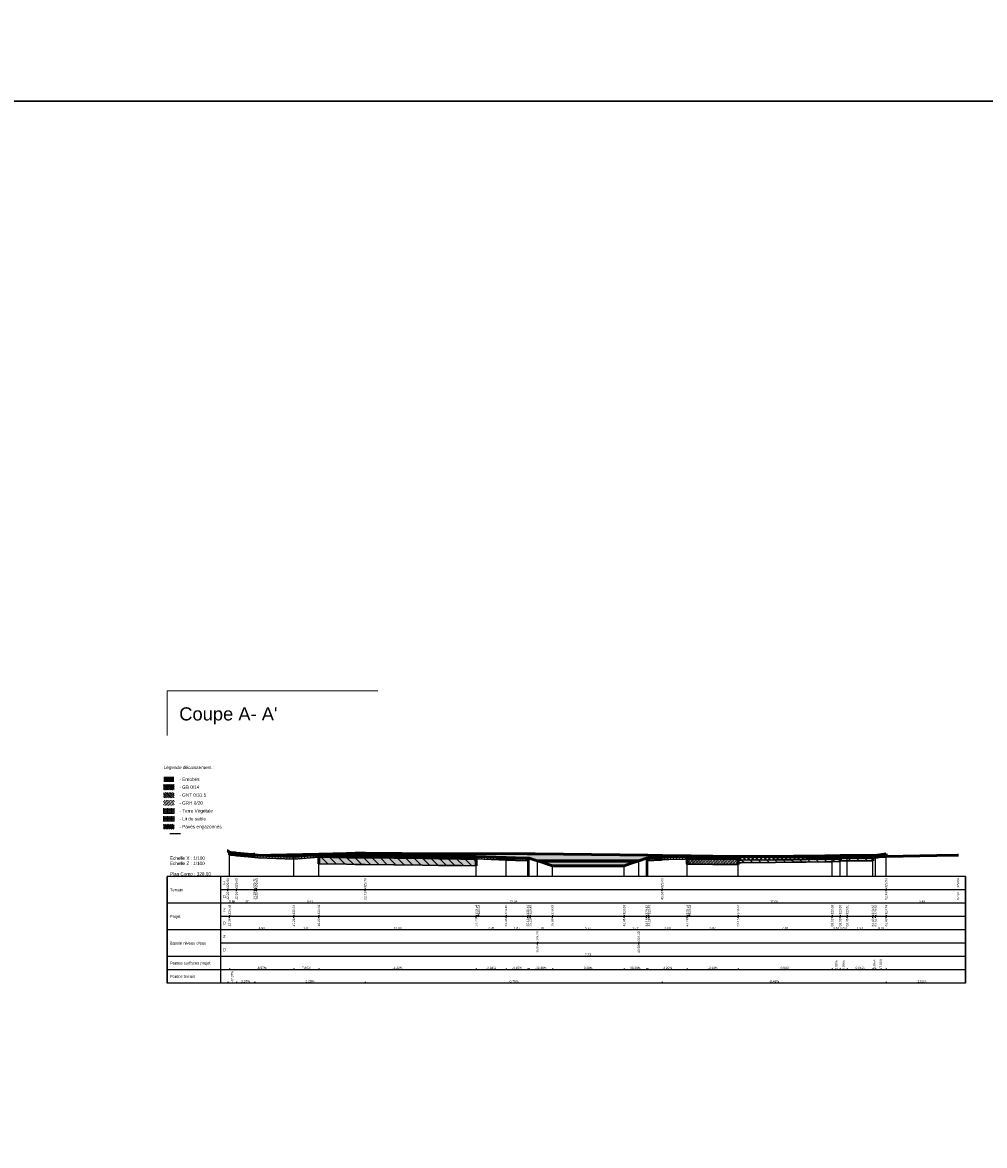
# Model space of a CAD drawing. Header units: centimetres. Extents: x -11246 to 29725, y -11714 to 13666.
# Tile 43 of 79: x 13154 to 13888, y 3409 to 4265. Entities that reach past the tile are written whole.
import ezdxf
from ezdxf.enums import TextEntityAlignment as Align

# ---------------------------------------------------------------- set-up
doc = ezdxf.new("R2010")
doc.units = ezdxf.units.CM
doc.layers.add('0- Coupes', color=7, linetype='Continuous')
for name, color, linetype, lineweight in [('05-ANO Cotations', 7, 'Continuous', 15), ('Coupe - Cadre', 5, 'Continuous', 0), ('Coupe - Projet', 5, 'Continuous', 0), ('Coupe - Structure', 5, 'Continuous', 0), ('Coupe - Terrain', 5, 'Continuous', 0), ('Coupe - Terrassement', 5, 'Continuous', 0), ('Terrain - Profils - Calque temporaire', 5, 'Continuous', 0)]:
    doc.layers.add(name, color=color, linetype=linetype, lineweight=lineweight)
doc.styles.add('CoteHor', font='arial.ttf', dxfattribs={"height": 0.0022})
doc.styles.add('CoteHorA', font='arial.ttf', dxfattribs={"height": 0.0022})
doc.styles.add('CoteHorB', font='arial.ttf', dxfattribs={"height": 0.0022})
doc.styles.add('CoteHorC', font='arial.ttf', dxfattribs={"height": 0.0022})
doc.styles.add('CoteHorD', font='arial.ttf', dxfattribs={"height": 0.0022})
doc.styles.add('CoteTitre', font='arial.ttf', dxfattribs={"height": 0.0017})
doc.styles.add('CoteTitreA', font='arial.ttf', dxfattribs={"height": 0.0017})
doc.styles.add('CoteTitreB', font='arial.ttf', dxfattribs={"height": 0.0017})
doc.styles.add('CoteTitreC', font='arial.ttf', dxfattribs={"height": 0.0017})
doc.styles.add('CoteTitreD', font='arial.ttf', dxfattribs={"height": 0.0017})
doc.styles.add('CoteVert', font='arial.ttf', dxfattribs={"height": 0.0017})
doc.styles.add('CoteVertA', font='arial.ttf', dxfattribs={"height": 0.0017})
doc.styles.add('CoteVertB', font='arial.ttf', dxfattribs={"height": 0.0017})
doc.styles.add('ProfilCartouche', font='arial.ttf', dxfattribs={"height": 0.0025})
pattern_1 = [(90, (7, 319), (-22.823, 1e-15), []), (180, (7, 319), (-3e-15, -22.823), [])]
pattern_2 = [(90, (0, 0), (-0.225, 1e-17), []), (180, (0, 0), (-3e-17, -0.225), [])]
pattern_3 = [(135, (0, 0), (-0.15909903, -0.15909903), []), (225, (0, 0), (0.15909903, -0.15909903), [])]
pattern_4 = [(135, (0, 0), (-0.31819805, -0.31819805), [])]
pattern_5 = [(90, (0, 0), (-0.1, 6e-18), []), (180, (0, 0), (-1e-17, -0.1), [])]
pattern_6 = [(135, (0, 0), (-0.070710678, -0.070710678), []), (225, (0, 0), (0.070710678, -0.070710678), [])]

# ---------------------------------------------------------------- blocks, each defined once
blk = doc.blocks.new('CADRE_0')
h = blk.add_hatch()
h.set_pattern_fill('_USER', color=31, scale=22.822757, angle=135, style=0, double=1, pattern_type=0)
h.set_pattern_definition([(135, (7, 319), (-16.138, -16.138), []), (225, (7, 319), (16.138, -16.138), [])])
h.paths.add_polyline_path([(7.831, 333.621), (8.634, 333.621), (8.634, 334.023), (7.831, 334.023)])
h = blk.add_hatch()
h.set_pattern_fill('_USER', color=214, scale=45.645513, angle=135, style=0, pattern_type=0)
h.set_pattern_definition([(135, (7, 319), (-32.276, -32.276), [])])
h.paths.add_polyline_path([(7.831, 333.019), (8.634, 333.019), (8.634, 333.42), (7.831, 333.42)])
h = blk.add_hatch()
h.set_pattern_fill('_USER', color=30, scale=22.822757, angle=116.57, style=0, pattern_type=0)
h.set_pattern_definition([(116.57, (7, 319), (-20.412, -10.208), [])])
h.paths.add_polyline_path([(7.831, 332.417), (8.634, 332.417), (8.634, 332.818), (7.831, 332.818)])
h = blk.add_hatch()
h.set_pattern_fill('_USER', color=62, scale=22.822757, angle=90, style=0, double=1, pattern_type=0)
h.set_pattern_definition(pattern_1)
h.paths.add_polyline_path([(7.831, 331.814), (8.634, 331.814), (8.634, 332.216), (7.831, 332.216)])
h = blk.add_hatch()
h.set_pattern_fill('_USER', color=51, scale=22.822757, angle=90, style=0, double=1, pattern_type=0)
h.set_pattern_definition(pattern_1)
h.paths.add_polyline_path([(7.831, 331.212), (8.634, 331.212), (8.634, 331.614), (7.831, 331.614)])
h = blk.add_hatch()
h.set_pattern_fill('_USER', color=250, scale=45.645513, angle=135, style=0, double=1, pattern_type=0)
h.set_pattern_definition([(135, (7, 319), (-32.276, -32.276), []), (225, (7, 319), (32.276, -32.276), [])])
h.paths.add_polyline_path([(7.831, 330.61), (8.634, 330.61), (8.634, 331.011), (7.831, 331.011)])
at = {"color": 7, "linetype": 'Continuous'}
for p, q in [((12.253, 329.861), (12.253, 330.064)), ((12.253, 329.861), (12.253, 330.064)), ((12.386, 328), (12.386, 329.861)), ((12.386, 328), (12.386, 329.861)), ((12.911, 329.55), (12.911, 329.753)), ((12.911, 329.55), (12.911, 329.753)), ((14.283, 329.605), (14.283, 329.807)), ((14.283, 329.605), (14.283, 329.807)), ((14.298, 329.496), (14.298, 329.698)), ((14.298, 329.496), (14.298, 329.698)), ((19.196, 328), (19.196, 329.688)), ((19.196, 328), (19.196, 329.688)), ((22.713, 329.681), (22.713, 329.884)), ((22.713, 329.681), (22.713, 329.884)), ((45.357, 329.502), (45.357, 329.705)), ((45.357, 329.502), (45.357, 329.705)), ((58.933, 328), (58.933, 329.598)), ((58.933, 328), (58.933, 329.598)), ((59.465, 328), (59.465, 329.608)), ((59.465, 328), (59.465, 329.608)), ((61.434, 328), (61.434, 329.62)), ((61.434, 328), (61.434, 329.62)), ((61.639, 328), (61.639, 329.599)), ((61.639, 328), (61.639, 329.599)), ((62.434, 328), (62.434, 329.742)), ((62.434, 328), (62.434, 329.742)), ((62.434, 329.424), (62.434, 329.627)), ((62.434, 329.424), (62.434, 329.627)), ((67.92, 329.536), (67.92, 329.739)), ((67.92, 329.536), (67.92, 329.739)), ((17.285, 328), (17.285, 329.539)), ((17.285, 328), (17.285, 329.539)), ((31.196, 328), (31.196, 329.542)), ((31.196, 328), (31.196, 329.542)), ((31.196, 328), (31.196, 329.542)), ((33.458, 328), (33.458, 329.453)), ((33.458, 328), (33.458, 329.453)), ((35.126, 328), (35.126, 329.4)), ((35.126, 328), (35.126, 329.4)), ((35.229, 328), (35.229, 329.399)), ((35.229, 328), (35.229, 329.399)), ((35.847, 328), (35.847, 329.199)), ((35.847, 328), (35.847, 329.199)), ((36.993, 328), (36.993, 328.828)), ((36.993, 328), (36.993, 328.828)), ((42.46, 328), (42.46, 328.828)), ((42.46, 328), (42.46, 328.828)), ((43.577, 328), (43.577, 329.199)), ((43.577, 328), (43.577, 329.199)), ((44.179, 328), (44.179, 329.399)), ((44.179, 328), (44.179, 329.399)), ((44.28, 328), (44.28, 329.4)), ((44.28, 328), (44.28, 329.4)), ((47.28, 328), (47.28, 329.526)), ((47.28, 328), (47.28, 329.526)), ((47.28, 328), (47.28, 329.526)), ((51.148, 328), (51.148, 329.521)), ((51.148, 328), (51.148, 329.521)), ((58.325, 328), (58.325, 329.589)), ((58.325, 328), (58.325, 329.589)), ((7.628, 319.885), (7.628, 328)), ((68.488, 328), (7.628, 328)), ((68.488, 328), (7.628, 328)), ((7.628, 328), (7.628, 319.885)), ((7.628, 328), (7.628, 319.885)), ((11.685, 328), (11.685, 319.885)), ((68.488, 319.885), (68.488, 328)), ((68.488, 328), (68.488, 319.885)), ((68.488, 328), (68.488, 319.885)), ((68.488, 326.986), (11.685, 326.986)), ((68.488, 325.971), (7.628, 325.971)), ((68.488, 325.971), (7.628, 325.971)), ((68.488, 324.957), (11.685, 324.957)), ((68.488, 323.943), (7.628, 323.943)), ((68.488, 323.943), (7.628, 323.943)), ((68.488, 322.928), (11.685, 322.928)), ((68.488, 321.914), (7.628, 321.914)), ((68.488, 321.914), (7.628, 321.914)), ((68.488, 321.914), (7.628, 321.914)), ((68.488, 320.9), (7.628, 320.9)), ((68.488, 320.9), (7.628, 320.9)), ((68.488, 319.885), (7.628, 319.885)), ((68.488, 319.885), (7.628, 319.885)), ((68.488, 319.885), (7.628, 319.885))]:
    blk.add_line(p, q, dxfattribs=at)
at = {"color": 114, "linetype": 'Continuous'}
for p, q in [((12.253, 327.087), (12.253, 326.986)), ((12.911, 327.087), (12.911, 326.986)), ((14.283, 327.087), (14.283, 326.986)), ((14.473, 327.087), (14.298, 326.986)), ((22.713, 327.087), (22.713, 326.986)), ((45.357, 327.087), (45.357, 326.986)), ((62.434, 327.087), (62.434, 326.986)), ((12.253, 326.884), (12.253, 326.986)), ((12.911, 326.884), (12.911, 326.986)), ((14.283, 326.884), (14.283, 326.986)), ((14.473, 326.884), (14.298, 326.986)), ((22.713, 326.884), (22.713, 326.986)), ((45.357, 326.884), (45.357, 326.986)), ((62.434, 326.884), (62.434, 326.986)), ((12.253, 319.987), (12.253, 319.885)), ((12.911, 319.987), (12.911, 319.885)), ((14.283, 319.987), (14.283, 319.885)), ((14.298, 319.987), (14.298, 319.885)), ((22.713, 319.987), (22.713, 319.885)), ((45.357, 319.987), (45.357, 319.885)), ((62.434, 319.987), (62.434, 319.885))]:
    blk.add_line(p, q, dxfattribs=at)
at = {"color": 251, "linetype": 'Continuous'}
for p, q in [((12.386, 325.058), (12.386, 324.957)), ((12.386, 324.856), (12.386, 324.957)), ((17.285, 325.058), (17.285, 324.957)), ((17.285, 324.856), (17.285, 324.957)), ((19.196, 325.058), (19.196, 324.957)), ((19.196, 324.856), (19.196, 324.957)), ((31.196, 325.058), (31.196, 324.957)), ((31.386, 325.058), (31.196, 324.957)), ((31.196, 324.856), (31.196, 324.957)), ((33.458, 325.058), (33.458, 324.957)), ((33.458, 324.856), (33.458, 324.957)), ((35.126, 325.058), (35.126, 324.957)), ((35.126, 324.856), (35.126, 324.957)), ((35.316, 325.058), (35.229, 324.957)), ((35.316, 324.856), (35.229, 324.957)), ((36.993, 325.058), (36.993, 324.957)), ((36.993, 324.856), (36.993, 324.957)), ((42.46, 325.058), (42.46, 324.957)), ((42.46, 324.856), (42.46, 324.957)), ((44.179, 325.058), (44.179, 324.957)), ((44.179, 324.856), (44.179, 324.957)), ((44.369, 325.058), (44.28, 324.957)), ((44.369, 324.856), (44.28, 324.957)), ((47.28, 325.058), (47.28, 324.957)), ((47.47, 325.058), (47.28, 324.957)), ((47.28, 324.856), (47.28, 324.957)), ((51.148, 325.058), (51.148, 324.957)), ((51.148, 324.856), (51.148, 324.957)), ((58.325, 325.058), (58.325, 324.957)), ((58.325, 324.856), (58.325, 324.957)), ((58.933, 325.058), (58.933, 324.957)), ((58.933, 324.856), (58.933, 324.957)), ((59.465, 325.058), (59.465, 324.957)), ((59.465, 324.856), (59.465, 324.957)), ((61.434, 325.058), (61.434, 324.957)), ((61.434, 324.856), (61.434, 324.957)), ((61.639, 325.058), (61.639, 324.957)), ((61.639, 324.856), (61.639, 324.957)), ((62.434, 325.058), (62.434, 324.957)), ((62.434, 324.856), (62.434, 324.957)), ((12.386, 321.001), (12.386, 320.9)), ((17.285, 321.001), (17.285, 320.9)), ((19.196, 321.001), (19.196, 320.9)), ((19.196, 321.001), (19.196, 320.9)), ((31.196, 321.001), (31.196, 320.9)), ((31.196, 321.001), (31.196, 320.9)), ((33.458, 321.001), (33.458, 320.9)), ((35.126, 321.001), (35.126, 320.9)), ((35.126, 321.001), (35.126, 320.9)), ((35.229, 321.001), (35.229, 320.9)), ((36.993, 321.001), (36.993, 320.9)), ((42.46, 321.001), (42.46, 320.9)), ((44.179, 321.001), (44.179, 320.9)), ((44.28, 321.001), (44.28, 320.9)), ((44.28, 321.001), (44.28, 320.9)), ((47.28, 321.001), (47.28, 320.9)), ((47.28, 321.001), (47.28, 320.9)), ((51.148, 321.001), (51.148, 320.9)), ((51.148, 321.001), (51.148, 320.9)), ((58.325, 321.001), (58.325, 320.9)), ((58.933, 321.001), (58.933, 320.9)), ((58.933, 321.001), (58.933, 320.9)), ((59.465, 321.001), (59.465, 320.9)), ((61.434, 321.001), (61.434, 320.9)), ((61.434, 321.001), (61.434, 320.9)), ((61.639, 321.001), (61.639, 320.9)), ((62.434, 321.001), (62.434, 320.9))]:
    blk.add_line(p, q, dxfattribs=at)
at = {"color": 150, "linetype": 'Continuous'}
for p, q in [((35.847, 323.03), (35.847, 322.928)), ((35.847, 322.827), (35.847, 322.928)), ((43.577, 323.03), (43.577, 322.928)), ((43.577, 322.827), (43.577, 322.928))]:
    blk.add_line(p, q, dxfattribs=at)
at = {"style": 'ProfilCartouche'}
for s, p in [('Echelle X : 1/100', (7.831, 329.405)), ('Echelle Z : 1/100', (7.831, 329.004)), ('Plan Comp : 328.00', (7.831, 328.201))]:
    blk.add_text(s, height=0.25359, dxfattribs=at).set_placement(p, align=Align.MIDDLE_LEFT)
at = {"color": 114}
for s, height, style, p in [('Terrain', 0.2232, 'CoteHor', (7.831, 326.986)), ('Z', 0.223, 'CoteHor', (11.888, 327.493)), ('D', 0.223, 'CoteHor', (11.888, 326.478)), ('Pentes terrain', 0.22316, 'CoteHorD', (7.831, 320.392))]:
    blk.add_text(s, height=height, dxfattribs=dict(at, style=style)).set_placement(p, align=Align.MIDDLE_LEFT)
for s, style, p in [('329.96', 'CoteVert', (12.253, 327.138)), ('329.65', 'CoteVert', (12.911, 327.138)), ('329.71', 'CoteVert', (14.283, 327.138)), ('329.60', 'CoteVert', (14.473, 327.138)), ('329.78', 'CoteVert', (22.713, 327.138)), ('329.60', 'CoteVert', (45.357, 327.138)), ('329.53', 'CoteVert', (62.434, 327.138)), ('329.64', 'CoteVert', (67.92, 327.138)), ('-47.37%', 'CoteTitreD', (12.582, 319.906))]:
    blk.add_text(s, height=0.1724, rotation=90, dxfattribs=dict(at, style=style)).set_placement(p, align=Align.MIDDLE_LEFT)
at = {"color": 114, "style": 'CoteVert'}
for s, p in [('12.25', (12.253, 326.834)), ('12.91', (12.911, 326.834)), ('14.28', (14.283, 326.834)), ('14.30', (14.473, 326.834)), ('22.71', (22.713, 326.834)), ('45.36', (45.357, 326.834)), ('62.43', (62.434, 326.834)), ('67.92', (67.92, 326.834))]:
    blk.add_text(s, height=0.1724, rotation=90, dxfattribs=at).set_placement(p, align=Align.MIDDLE_RIGHT)
at = {"color": 114}
for s, style, p in [('0.66', 'CoteTitre', (12.582, 325.971)), ('1.37', 'CoteTitre', (13.597, 325.971)), ('8.41', 'CoteTitre', (18.506, 325.971)), ('22.64', 'CoteTitre', (34.035, 325.971)), ('17.08', 'CoteTitre', (53.895, 325.971)), ('5.49', 'CoteTitre', (65.177, 325.971)), ('3.97%', 'CoteTitreD', (13.597, 319.885)), ('2.20%', 'CoteTitreD', (18.506, 319.885)), ('-0.79%', 'CoteTitreD', (34.035, 319.885)), ('-0.46%', 'CoteTitreD', (53.895, 319.885)), ('2.05%', 'CoteTitreD', (65.177, 319.885))]:
    blk.add_text(s, height=0.1724, dxfattribs=dict(at, style=style)).set_placement(p, align=Align.BOTTOM_CENTER)
at = {"color": 251}
for s, height, style, p in [('Z', 0.223, 'CoteHorA', (11.888, 325.464)), ('Projet', 0.2232, 'CoteHorA', (7.831, 324.957)), ('D', 0.223, 'CoteHorA', (11.888, 324.45)), ('Pentes surfaces projet', 0.22316, 'CoteHorC', (7.831, 321.407))]:
    blk.add_text(s, height=height, dxfattribs=dict(at, style=style)).set_placement(p, align=Align.MIDDLE_LEFT)
for s, style, p in [('329.86', 'CoteVertA', (12.386, 325.109)), ('329.54', 'CoteVertA', (17.285, 325.109)), ('329.69', 'CoteVertA', (19.196, 325.109)), ('329.54', 'CoteVertA', (31.196, 325.109)), ('329.54', 'CoteVertA', (31.386, 325.109)), ('329.45', 'CoteVertA', (33.458, 325.109)), ('329.40', 'CoteVertA', (35.126, 325.109)), ('329.40', 'CoteVertA', (35.316, 325.109)), ('328.83', 'CoteVertA', (36.993, 325.109)), ('328.83', 'CoteVertA', (42.46, 325.109)), ('329.40', 'CoteVertA', (44.179, 325.109)), ('329.40', 'CoteVertA', (44.369, 325.109)), ('329.53', 'CoteVertA', (47.28, 325.109)), ('329.53', 'CoteVertA', (47.47, 325.109)), ('329.52', 'CoteVertA', (51.148, 325.109)), ('329.59', 'CoteVertA', (58.325, 325.109)), ('329.60', 'CoteVertA', (58.933, 325.109)), ('329.61', 'CoteVertA', (59.465, 325.109)), ('329.62', 'CoteVertA', (61.434, 325.109)), ('329.60', 'CoteVertA', (61.639, 325.109)), ('329.74', 'CoteVertA', (62.434, 325.109)), ('1.56%', 'CoteTitreC', (58.629, 320.92)), ('1.80%', 'CoteTitreC', (59.199, 320.92)), ('-9.86%', 'CoteTitreC', (61.536, 320.92)), ('17.96%', 'CoteTitreC', (62.036, 320.92))]:
    blk.add_text(s, height=0.1724, rotation=90, dxfattribs=dict(at, style=style)).set_placement(p, align=Align.MIDDLE_LEFT)
at = {"color": 251, "style": 'CoteVertA'}
for s, p in [('12.39', (12.386, 324.805)), ('17.28', (17.285, 324.805)), ('19.20', (19.196, 324.805)), ('31.20', (31.196, 324.805)), ('33.46', (33.458, 324.805)), ('35.13', (35.126, 324.805)), ('35.23', (35.316, 324.805)), ('36.99', (36.993, 324.805)), ('42.46', (42.46, 324.805)), ('44.18', (44.179, 324.805)), ('44.28', (44.369, 324.805)), ('47.28', (47.28, 324.805)), ('51.15', (51.148, 324.805)), ('58.32', (58.325, 324.805)), ('58.93', (58.933, 324.805)), ('59.46', (59.465, 324.805)), ('61.43', (61.434, 324.805)), ('61.64', (61.639, 324.805)), ('62.43', (62.434, 324.805))]:
    blk.add_text(s, height=0.1724, rotation=90, dxfattribs=at).set_placement(p, align=Align.MIDDLE_RIGHT)
at = {"color": 251}
for s, style, p in [('4.90', 'CoteTitreA', (14.835, 323.943)), ('1.91', 'CoteTitreA', (18.24, 323.943)), ('12.00', 'CoteTitreA', (25.196, 323.943)), ('2.26', 'CoteTitreA', (32.327, 323.943)), ('1.67', 'CoteTitreA', (34.292, 323.943)), ('1.76', 'CoteTitreA', (36.111, 323.943)), ('5.47', 'CoteTitreA', (39.726, 323.943)), ('1.72', 'CoteTitreA', (43.32, 323.943)), ('3.00', 'CoteTitreA', (45.78, 323.943)), ('3.87', 'CoteTitreA', (49.214, 323.943)), ('7.18', 'CoteTitreA', (54.736, 323.943)), ('0.61', 'CoteTitreA', (58.629, 323.943)), ('0.53', 'CoteTitreA', (59.199, 323.943)), ('1.97', 'CoteTitreA', (60.449, 323.943)), ('0.79', 'CoteTitreA', (62.036, 323.943)), ('-6.57%', 'CoteTitreC', (14.835, 320.9)), ('7.80%', 'CoteTitreC', (18.24, 320.9)), ('-1.22%', 'CoteTitreC', (25.196, 320.9)), ('-3.94%', 'CoteTitreC', (32.327, 320.9)), ('-3.15%', 'CoteTitreC', (34.292, 320.9)), ('-32.36%', 'CoteTitreC', (36.111, 320.9)), ('0.00%', 'CoteTitreC', (39.726, 320.9)), ('33.20%', 'CoteTitreC', (43.32, 320.9)), ('4.20%', 'CoteTitreC', (45.78, 320.9)), ('-0.13%', 'CoteTitreC', (49.214, 320.9)), ('0.94%', 'CoteTitreC', (54.736, 320.9)), ('0.61%', 'CoteTitreC', (60.449, 320.9))]:
    blk.add_text(s, height=0.1724, dxfattribs=dict(at, style=style)).set_placement(p, align=Align.BOTTOM_CENTER)
at = {"color": 150, "style": 'CoteVertB'}
for p in [(35.847, 323.08), (43.577, 323.08)]:
    blk.add_text('329.20', height=0.1724, rotation=90, dxfattribs=at).set_placement(p, align=Align.MIDDLE_LEFT)
at = {"color": 150, "style": 'CoteHorB'}
for s, height, p in [("Bassin niveau d'eau", 0.22316, (7.831, 322.928)), ('Z', 0.223, (11.888, 323.435)), ('D', 0.223, (11.888, 322.421))]:
    blk.add_text(s, height=height, dxfattribs=at).set_placement(p, align=Align.MIDDLE_LEFT)
at = {"color": 150, "style": 'CoteVertB'}
for s, p in [('35.85', (35.847, 322.776)), ('43.58', (43.577, 322.776))]:
    blk.add_text(s, height=0.1724, rotation=90, dxfattribs=at).set_placement(p, align=Align.MIDDLE_RIGHT)
at = {"color": 150, "style": 'CoteTitreB'}
blk.add_text('7.73', height=0.1724, dxfattribs=at).set_placement((39.712, 321.914), align=Align.BOTTOM_CENTER)
blk = doc.blocks.new('DESSIN_0_unnamed')
at = {"layer": 'Coupe - Structure'}
for color, points in [(8, [(7.35, 335.219), (8.153, 335.219), (8.153, 335.62), (7.35, 335.62)]), (255, [(12.386, 329.861), (12.463, 329.842), (12.509, 329.83), (12.806, 329.801), (12.911, 329.791), (13.792, 329.706), (14.283, 329.659), (14.298, 329.657), (14.559, 329.632), (17.285, 329.539), (19.196, 329.688), (19.196, 329.488), (17.285, 329.339), (14.559, 329.432), (14.298, 329.457), (14.283, 329.459), (13.792, 329.506), (12.911, 329.591), (12.806, 329.601), (12.509, 329.63), (12.463, 329.642), (12.386, 329.661)]), (8, [(19.196, 329.688), (21.308, 329.662), (21.961, 329.654), (22.418, 329.648), (22.713, 329.645), (27.091, 329.59), (28.309, 329.576), (30.006, 329.556), (31.196, 329.542), (31.196, 329.482), (30.006, 329.496), (28.309, 329.516), (27.091, 329.53), (22.713, 329.585), (22.418, 329.588), (21.961, 329.594), (21.308, 329.602), (19.196, 329.628)]), (255, [(19.196, 329.628), (21.308, 329.602), (21.961, 329.594), (22.418, 329.588), (22.713, 329.585), (27.091, 329.53), (28.309, 329.516), (30.006, 329.496), (31.196, 329.482), (31.196, 329.402), (30.006, 329.416), (28.309, 329.436), (27.091, 329.45), (22.713, 329.505), (22.418, 329.508), (21.961, 329.514), (21.308, 329.522), (19.196, 329.548)]), (250, [(51.148, 329.521), (51.377, 329.521), (54.009, 329.54), (55.378, 329.549), (56.145, 329.555), (56.341, 329.558), (57.77, 329.58), (57.789, 329.58), (57.891, 329.582), (58.325, 329.589), (58.933, 329.598), (58.933, 329.538), (58.325, 329.529), (57.891, 329.522), (57.789, 329.52), (57.77, 329.52), (56.341, 329.498), (56.145, 329.495), (55.378, 329.489), (54.009, 329.48), (51.377, 329.461), (51.148, 329.461)]), (250, [(58.933, 329.598), (59.004, 329.599), (59.465, 329.608), (61.434, 329.62), (61.434, 329.56), (59.465, 329.548), (59.004, 329.539), (58.933, 329.538)]), (255, [(61.434, 329.62), (61.639, 329.599), (62.434, 329.742), (62.434, 329.542), (61.639, 329.399), (61.434, 329.42)]), (255, [(19.196, 329.548), (21.308, 329.522), (21.961, 329.514), (22.418, 329.508), (22.713, 329.505), (27.091, 329.45), (28.309, 329.436), (30.006, 329.416), (31.196, 329.402), (31.196, 329.322), (30.006, 329.336), (28.309, 329.356), (27.091, 329.37), (22.713, 329.425), (22.418, 329.428), (21.961, 329.434), (21.308, 329.442), (19.196, 329.468)]), (255, [(19.196, 329.468), (21.308, 329.442), (21.961, 329.434), (22.418, 329.428), (22.713, 329.425), (27.091, 329.37), (28.309, 329.356), (30.006, 329.336), (31.196, 329.322), (31.196, 328.822), (30.006, 328.836), (28.309, 328.856), (27.091, 328.87), (22.713, 328.925), (22.418, 328.928), (21.961, 328.934), (21.308, 328.942), (19.196, 328.968)]), (255, [(31.196, 329.542), (33.458, 329.453), (34.193, 329.429), (35.082, 329.401), (35.126, 329.4), (35.126, 329.2), (35.082, 329.201), (34.193, 329.229), (33.458, 329.253), (31.196, 329.342)]), (255, [(44.28, 329.4), (45.212, 329.458), (45.297, 329.464), (45.357, 329.469), (45.884, 329.515), (47.28, 329.526), (47.28, 329.326), (45.884, 329.315), (45.357, 329.269), (45.297, 329.264), (45.212, 329.258), (44.28, 329.2)]), (62, [(47.28, 329.526), (47.397, 329.527), (47.579, 329.526), (47.604, 329.526), (49.216, 329.522), (49.865, 329.52), (51.148, 329.521), (51.148, 329.371), (49.865, 329.37), (49.216, 329.372), (47.604, 329.376), (47.579, 329.376), (47.397, 329.377), (47.28, 329.376)]), (255, [(47.28, 329.376), (47.397, 329.377), (47.579, 329.376), (47.604, 329.376), (49.216, 329.372), (49.865, 329.37), (51.148, 329.371), (51.148, 329.331), (49.865, 329.33), (49.216, 329.332), (47.604, 329.336), (47.579, 329.336), (47.397, 329.337), (47.28, 329.336)]), (255, [(47.28, 329.336), (47.397, 329.337), (47.579, 329.336), (47.604, 329.336), (49.216, 329.332), (49.865, 329.33), (51.148, 329.331), (51.148, 328.931), (49.865, 328.93), (49.216, 328.932), (47.604, 328.936), (47.579, 328.936), (47.397, 328.937), (47.28, 328.936)]), (255, [(51.148, 329.461), (51.377, 329.461), (54.009, 329.48), (55.378, 329.489), (56.145, 329.495), (56.341, 329.498), (57.77, 329.52), (57.789, 329.52), (57.891, 329.522), (58.325, 329.529), (58.933, 329.538), (58.933, 329.338), (58.325, 329.329), (57.891, 329.322), (57.789, 329.32), (57.77, 329.32), (56.341, 329.298), (56.145, 329.295), (55.378, 329.289), (54.009, 329.28), (51.377, 329.261), (51.148, 329.261)]), (255, [(51.148, 329.261), (51.377, 329.261), (54.009, 329.28), (55.378, 329.289), (56.145, 329.295), (56.341, 329.298), (57.77, 329.32), (57.789, 329.32), (57.891, 329.322), (58.325, 329.329), (58.933, 329.338), (58.933, 329.138), (58.325, 329.129), (57.891, 329.122), (57.789, 329.12), (57.77, 329.12), (56.341, 329.098), (56.145, 329.095), (55.378, 329.089), (54.009, 329.08), (51.377, 329.061), (51.148, 329.061)]), (255, [(58.933, 329.538), (59.004, 329.539), (59.465, 329.548), (61.434, 329.56), (61.434, 329.41), (59.465, 329.398), (59.004, 329.389), (58.933, 329.388)]), (255, [(58.933, 329.388), (59.004, 329.389), (59.465, 329.398), (61.434, 329.41), (61.434, 329.21), (59.465, 329.198), (59.004, 329.189), (58.933, 329.188)])]:
    blk.add_hatch(color=color, dxfattribs=at).paths.add_polyline_path(points)
h = blk.add_hatch(dxfattribs=at)
h.set_pattern_fill('_USER', color=31, scale=0.1, angle=135, style=0, double=1, pattern_type=0)
h.set_pattern_definition(pattern_6)
h.paths.add_polyline_path([(7.35, 334.616), (8.153, 334.616), (8.153, 335.018), (7.35, 335.018)])
h = blk.add_hatch(dxfattribs=at)
h.set_pattern_fill('_USER', color=214, scale=0.1, angle=135, style=0, pattern_type=0)
h.set_pattern_definition([(135, (7, 319), (-0.0707107, -0.0707107), [])])
h.paths.add_polyline_path([(7.35, 334.014), (8.153, 334.014), (8.153, 334.416), (7.35, 334.416)])
h = blk.add_hatch(dxfattribs=at)
h.set_pattern_fill('_USER', color=30, scale=0.1, angle=116.57, style=0, pattern_type=0)
h.set_pattern_definition([(116.57, (7, 319), (-0.08943886, -0.0447291), [])])
h.paths.add_polyline_path([(7.35, 333.412), (8.153, 333.412), (8.153, 333.813), (7.35, 333.813)])
h = blk.add_hatch(dxfattribs=at)
h.set_pattern_fill('_USER', color=62, scale=0.1, angle=90, style=0, double=1, pattern_type=0)
h.set_pattern_definition(pattern_5)
h.paths.add_polyline_path([(7.35, 332.81), (8.153, 332.81), (8.153, 333.211), (7.35, 333.211)])
h = blk.add_hatch(dxfattribs=at)
h.set_pattern_fill('_USER', color=51, scale=0.1, angle=90, style=0, double=1, pattern_type=0)
h.set_pattern_definition([(90, (7, 319), (-0.1, 6e-18), []), (180, (7, 319), (-1e-17, -0.1), [])])
h.paths.add_polyline_path([(7.35, 332.207), (8.153, 332.207), (8.153, 332.609), (7.35, 332.609)])
h = blk.add_hatch(dxfattribs=at)
h.set_pattern_fill('_USER', color=250, scale=0.1, angle=135, style=0, double=1, pattern_type=0)
h.set_pattern_definition(pattern_6)
h.paths.add_polyline_path([(7.35, 331.605), (8.153, 331.605), (8.153, 332.007), (7.35, 332.007)])
h = blk.add_hatch(dxfattribs=at)
h.set_pattern_fill('_USER', color=62, scale=0.225, angle=90, style=0, double=1, pattern_type=0)
h.set_pattern_definition(pattern_2)
h.paths.add_polyline_path([(12.386, 329.861), (12.463, 329.842), (12.509, 329.83), (12.806, 329.801), (12.911, 329.791), (13.792, 329.706), (14.283, 329.659), (14.298, 329.657), (14.559, 329.632), (17.285, 329.539), (19.196, 329.688), (19.196, 329.488), (17.285, 329.339), (14.559, 329.432), (14.298, 329.457), (14.283, 329.459), (13.792, 329.506), (12.911, 329.591), (12.806, 329.601), (12.509, 329.63), (12.463, 329.642), (12.386, 329.661)])
h = blk.add_hatch(dxfattribs=at)
h.set_pattern_fill('_USER', color=31, scale=0.225, angle=135, style=0, double=1, pattern_type=0)
h.set_pattern_definition(pattern_3)
h.paths.add_polyline_path([(19.196, 329.628), (21.308, 329.602), (21.961, 329.594), (22.418, 329.588), (22.713, 329.585), (27.091, 329.53), (28.309, 329.516), (30.006, 329.496), (31.196, 329.482), (31.196, 329.402), (30.006, 329.416), (28.309, 329.436), (27.091, 329.45), (22.713, 329.505), (22.418, 329.508), (21.961, 329.514), (21.308, 329.522), (19.196, 329.548)])
h = blk.add_hatch(dxfattribs=at)
h.set_pattern_fill('_USER', color=62, scale=0.225, angle=90, style=0, double=1, pattern_type=0)
h.set_pattern_definition(pattern_2)
h.paths.add_polyline_path([(61.434, 329.62), (61.639, 329.599), (62.434, 329.742), (62.434, 329.542), (61.639, 329.399), (61.434, 329.42)])
h = blk.add_hatch(dxfattribs=at)
h.set_pattern_fill('_USER', color=31, scale=0.225, angle=135, style=0, double=1, pattern_type=0)
h.set_pattern_definition(pattern_3)
h.paths.add_polyline_path([(19.196, 329.548), (21.308, 329.522), (21.961, 329.514), (22.418, 329.508), (22.713, 329.505), (27.091, 329.45), (28.309, 329.436), (30.006, 329.416), (31.196, 329.402), (31.196, 329.322), (30.006, 329.336), (28.309, 329.356), (27.091, 329.37), (22.713, 329.425), (22.418, 329.428), (21.961, 329.434), (21.308, 329.442), (19.196, 329.468)])
h = blk.add_hatch(dxfattribs=at)
h.set_pattern_fill('_USER', color=214, scale=0.45, angle=135, style=0, pattern_type=0)
h.set_pattern_definition(pattern_4)
h.paths.add_polyline_path([(19.196, 329.468), (21.308, 329.442), (21.961, 329.434), (22.418, 329.428), (22.713, 329.425), (27.091, 329.37), (28.309, 329.356), (30.006, 329.336), (31.196, 329.322), (31.196, 328.822), (30.006, 328.836), (28.309, 328.856), (27.091, 328.87), (22.713, 328.925), (22.418, 328.928), (21.961, 328.934), (21.308, 328.942), (19.196, 328.968)])
h = blk.add_hatch(dxfattribs=at)
h.set_pattern_fill('_USER', color=62, scale=0.225, angle=90, style=0, double=1, pattern_type=0)
h.set_pattern_definition(pattern_2)
h.paths.add_polyline_path([(31.196, 329.542), (33.458, 329.453), (34.193, 329.429), (35.082, 329.401), (35.126, 329.4), (35.126, 329.2), (35.082, 329.201), (34.193, 329.229), (33.458, 329.253), (31.196, 329.342)])
h = blk.add_hatch(dxfattribs=at)
h.set_pattern_fill('_USER', color=62, scale=0.225, angle=90, style=0, double=1, pattern_type=0)
h.set_pattern_definition(pattern_2)
h.paths.add_polyline_path([(44.28, 329.4), (45.212, 329.458), (45.297, 329.464), (45.357, 329.469), (45.884, 329.515), (47.28, 329.526), (47.28, 329.326), (45.884, 329.315), (45.357, 329.269), (45.297, 329.264), (45.212, 329.258), (44.28, 329.2)])
h = blk.add_hatch(dxfattribs=at)
h.set_pattern_fill('_USER', color=250, scale=0.45, angle=135, style=0, double=1, pattern_type=0)
h.set_pattern_definition([(135, (0, 0), (-0.31819805, -0.31819805), []), (225, (0, 0), (0.31819805, -0.31819805), [])])
h.paths.add_polyline_path([(47.28, 329.526), (47.397, 329.527), (47.579, 329.526), (47.604, 329.526), (49.216, 329.522), (49.865, 329.52), (51.148, 329.521), (51.148, 329.371), (49.865, 329.37), (49.216, 329.372), (47.604, 329.376), (47.579, 329.376), (47.397, 329.377), (47.28, 329.376)])
h = blk.add_hatch(dxfattribs=at)
h.set_pattern_fill('_USER', color=51, scale=0.1, angle=90, style=0, double=1, pattern_type=0)
h.set_pattern_definition(pattern_5)
h.paths.add_polyline_path([(47.28, 329.376), (47.397, 329.377), (47.579, 329.376), (47.604, 329.376), (49.216, 329.372), (49.865, 329.37), (51.148, 329.371), (51.148, 329.331), (49.865, 329.33), (49.216, 329.332), (47.604, 329.336), (47.579, 329.336), (47.397, 329.337), (47.28, 329.336)])
h = blk.add_hatch(dxfattribs=at)
h.set_pattern_fill('_USER', color=30, scale=0.1, angle=116.57, style=0, pattern_type=0)
h.set_pattern_definition([(116.57, (0, 0), (-0.089438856, -0.044729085), [])])
h.paths.add_polyline_path([(47.28, 329.336), (47.397, 329.337), (47.579, 329.336), (47.604, 329.336), (49.216, 329.332), (49.865, 329.33), (51.148, 329.331), (51.148, 328.931), (49.865, 328.93), (49.216, 328.932), (47.604, 328.936), (47.579, 328.936), (47.397, 328.937), (47.28, 328.936)])
h = blk.add_hatch(dxfattribs=at)
h.set_pattern_fill('_USER', color=31, scale=0.225, angle=135, style=0, double=1, pattern_type=0)
h.set_pattern_definition(pattern_3)
h.paths.add_polyline_path([(51.148, 329.461), (51.377, 329.461), (54.009, 329.48), (55.378, 329.489), (56.145, 329.495), (56.341, 329.498), (57.77, 329.52), (57.789, 329.52), (57.891, 329.522), (58.325, 329.529), (58.933, 329.538), (58.933, 329.338), (58.325, 329.329), (57.891, 329.322), (57.789, 329.32), (57.77, 329.32), (56.341, 329.298), (56.145, 329.295), (55.378, 329.289), (54.009, 329.28), (51.377, 329.261), (51.148, 329.261)])
h = blk.add_hatch(dxfattribs=at)
h.set_pattern_fill('_USER', color=214, scale=0.45, angle=135, style=0, pattern_type=0)
h.set_pattern_definition(pattern_4)
h.paths.add_polyline_path([(51.148, 329.261), (51.377, 329.261), (54.009, 329.28), (55.378, 329.289), (56.145, 329.295), (56.341, 329.298), (57.77, 329.32), (57.789, 329.32), (57.891, 329.322), (58.325, 329.329), (58.933, 329.338), (58.933, 329.138), (58.325, 329.129), (57.891, 329.122), (57.789, 329.12), (57.77, 329.12), (56.341, 329.098), (56.145, 329.095), (55.378, 329.089), (54.009, 329.08), (51.377, 329.061), (51.148, 329.061)])
h = blk.add_hatch(dxfattribs=at)
h.set_pattern_fill('_USER', color=31, scale=0.225, angle=135, style=0, double=1, pattern_type=0)
h.set_pattern_definition(pattern_3)
h.paths.add_polyline_path([(58.933, 329.538), (59.004, 329.539), (59.465, 329.548), (61.434, 329.56), (61.434, 329.41), (59.465, 329.398), (59.004, 329.389), (58.933, 329.388)])
h = blk.add_hatch(dxfattribs=at)
h.set_pattern_fill('_USER', color=214, scale=0.45, angle=135, style=0, pattern_type=0)
h.set_pattern_definition(pattern_4)
h.paths.add_polyline_path([(58.933, 329.388), (59.004, 329.389), (59.465, 329.398), (61.434, 329.41), (61.434, 329.21), (59.465, 329.198), (59.004, 329.189), (58.933, 329.188)])
at = {"layer": 'Terrain - Profils - Calque temporaire'}
for color, points in [(51, [(12.463, 329.78), (12.806, 329.657), (12.911, 329.651), (13.792, 329.68), (14.283, 329.706), (14.298, 329.597), (19.196, 329.717), (21.308, 329.769), (21.961, 329.791), (22.418, 329.785), (22.713, 329.782), (28.309, 329.742), (31.196, 329.745), (34.193, 329.749), (35.082, 329.747), (35.126, 329.747), (35.689, 329.745), (42.142, 329.648), (44.28, 329.624), (45.212, 329.613), (45.357, 329.604), (47.28, 329.592), (47.579, 329.59), (49.216, 329.566), (51.148, 329.541), (56.341, 329.474), (57.77, 329.467), (57.789, 329.467), (57.891, 329.466), (58.325, 329.449), (58.933, 329.454), (59.004, 329.455), (61.434, 329.505), (62.328, 329.523), (61.639, 329.399), (61.434, 329.42), (61.434, 329.21), (59.465, 329.198), (59.004, 329.189), (58.933, 329.188), (58.933, 329.138), (58.325, 329.129), (57.891, 329.122), (57.789, 329.12), (57.77, 329.12), (56.341, 329.098), (56.145, 329.095), (55.378, 329.089), (54.009, 329.08), (51.377, 329.061), (51.148, 329.061), (51.148, 328.931), (49.865, 328.93), (49.216, 328.932), (47.604, 328.936), (47.579, 328.936), (47.397, 328.937), (47.28, 328.936), (47.28, 329.326), (45.884, 329.315), (45.357, 329.269), (45.297, 329.264), (45.212, 329.258), (44.28, 329.2), (44.28, 329.4), (44.209, 329.399), (44.179, 329.399), (43.577, 329.199), (42.944, 328.989), (42.46, 328.828), (42.142, 328.828), (40.178, 328.828), (36.993, 328.828), (35.875, 329.19), (35.847, 329.199), (35.689, 329.25), (35.229, 329.399), (35.16, 329.4), (35.126, 329.4), (35.126, 329.2), (35.082, 329.201), (34.193, 329.229), (33.458, 329.253), (31.196, 329.342), (31.196, 328.822), (30.006, 328.836), (28.309, 328.856), (27.091, 328.87), (22.713, 328.925), (22.418, 328.928), (21.961, 328.934), (21.308, 328.942), (19.196, 328.968), (19.196, 329.488), (17.285, 329.339), (14.559, 329.432), (14.298, 329.457), (14.283, 329.459), (13.792, 329.506), (12.911, 329.591), (12.806, 329.601), (12.509, 329.63), (12.463, 329.642), (12.386, 329.661), (12.386, 329.847)]), (11, [(62.434, 329.525), (62.434, 329.542), (62.328, 329.523)])]:
    blk.add_hatch(color=color, dxfattribs=at).paths.add_polyline_path(points)
at = {"layer": 'Coupe - Cadre', "color": 251, "linetype": 'Continuous', "lineweight": 53}
for p, q in [((12.386, 329.661), (12.386, 329.861)), ((62.434, 329.525), (62.434, 329.742))]:
    blk.add_line(p, q, dxfattribs=at)
at = {"layer": 'Coupe - Projet', "color": 251, "linetype": 'Continuous', "lineweight": 53}
for p, q in [((12.386, 329.661), (12.386, 329.861)), ((19.196, 329.488), (19.196, 329.688)), ((19.196, 328.968), (19.196, 329.688)), ((58.933, 329.138), (58.933, 329.598)), ((58.933, 329.188), (58.933, 329.598)), ((61.434, 329.21), (61.434, 329.62)), ((61.434, 329.42), (61.434, 329.62)), ((62.434, 329.542), (62.434, 329.742)), ((31.196, 328.822), (31.196, 329.542)), ((31.196, 329.342), (31.196, 329.542)), ((35.126, 329.2), (35.126, 329.4)), ((35.126, 329.4), (35.126, 329.4)), ((44.28, 329.4), (44.28, 329.4)), ((44.28, 329.2), (44.28, 329.4)), ((47.28, 329.326), (47.28, 329.526)), ((47.28, 328.936), (47.28, 329.526)), ((51.148, 328.931), (51.148, 329.521)), ((51.148, 329.061), (51.148, 329.521))]:
    blk.add_line(p, q, dxfattribs=at)
at = {"layer": 'Coupe - Projet', "color": 251, "linetype": 'Continuous', "lineweight": 53, "flags": 128}
for points in [[(12.386, 329.861), (12.463, 329.842), (12.509, 329.83), (12.806, 329.801), (12.911, 329.791), (13.792, 329.706), (14.283, 329.659), (14.298, 329.657), (14.559, 329.632), (17.285, 329.539), (19.196, 329.688)], [(19.196, 329.688), (21.308, 329.662), (21.961, 329.654), (22.418, 329.648), (22.713, 329.645), (27.091, 329.59), (28.309, 329.576), (30.006, 329.556), (31.196, 329.542)], [(51.148, 329.521), (51.377, 329.521), (54.009, 329.54), (55.378, 329.549), (56.145, 329.555), (56.341, 329.558), (57.77, 329.58), (57.789, 329.58), (57.891, 329.582), (58.325, 329.589), (58.933, 329.598)], [(58.933, 329.598), (59.004, 329.599), (59.465, 329.608), (61.434, 329.62)], [(61.434, 329.62), (61.639, 329.599), (62.434, 329.742)], [(31.196, 329.542), (33.458, 329.453), (34.193, 329.429), (35.082, 329.401), (35.126, 329.4)], [(35.126, 329.4), (35.16, 329.4), (35.229, 329.399), (35.689, 329.25), (35.847, 329.199), (35.875, 329.19), (36.993, 328.828), (40.178, 328.828), (42.142, 328.828), (42.46, 328.828), (42.944, 328.989), (43.577, 329.199), (44.179, 329.399), (44.209, 329.399), (44.28, 329.4)], [(44.28, 329.4), (45.212, 329.458), (45.297, 329.464), (45.357, 329.469), (45.884, 329.515), (47.28, 329.526)], [(47.28, 329.526), (47.397, 329.527), (47.579, 329.526), (47.604, 329.526), (49.216, 329.522), (49.865, 329.52), (51.148, 329.521)]]:
    blk.add_lwpolyline(points, dxfattribs=at)
at = {"layer": 'Coupe - Structure', "color": 7, "linetype": 'Continuous', "lineweight": -3, "flags": 128}
for points in [[(12.386, 329.861), (12.463, 329.842), (12.509, 329.83), (12.806, 329.801), (12.911, 329.791), (13.792, 329.706), (14.283, 329.659), (14.298, 329.657), (14.559, 329.632), (17.285, 329.539), (19.196, 329.688), (19.196, 329.488), (17.285, 329.339), (14.559, 329.432), (14.298, 329.457), (14.283, 329.459), (13.792, 329.506), (12.911, 329.591), (12.806, 329.601), (12.509, 329.63), (12.463, 329.642), (12.386, 329.661)], [(19.196, 329.688), (21.308, 329.662), (21.961, 329.654), (22.418, 329.648), (22.713, 329.645), (27.091, 329.59), (28.309, 329.576), (30.006, 329.556), (31.196, 329.542), (31.196, 329.482), (30.006, 329.496), (28.309, 329.516), (27.091, 329.53), (22.713, 329.585), (22.418, 329.588), (21.961, 329.594), (21.308, 329.602), (19.196, 329.628)], [(19.196, 329.628), (21.308, 329.602), (21.961, 329.594), (22.418, 329.588), (22.713, 329.585), (27.091, 329.53), (28.309, 329.516), (30.006, 329.496), (31.196, 329.482), (31.196, 329.402), (30.006, 329.416), (28.309, 329.436), (27.091, 329.45), (22.713, 329.505), (22.418, 329.508), (21.961, 329.514), (21.308, 329.522), (19.196, 329.548)], [(51.148, 329.521), (51.377, 329.521), (54.009, 329.54), (55.378, 329.549), (56.145, 329.555), (56.341, 329.558), (57.77, 329.58), (57.789, 329.58), (57.891, 329.582), (58.325, 329.589), (58.933, 329.598), (58.933, 329.538), (58.325, 329.529), (57.891, 329.522), (57.789, 329.52), (57.77, 329.52), (56.341, 329.498), (56.145, 329.495), (55.378, 329.489), (54.009, 329.48), (51.377, 329.461), (51.148, 329.461)], [(58.933, 329.598), (59.004, 329.599), (59.465, 329.608), (61.434, 329.62), (61.434, 329.56), (59.465, 329.548), (59.004, 329.539), (58.933, 329.538)], [(61.434, 329.62), (61.639, 329.599), (62.434, 329.742), (62.434, 329.542), (61.639, 329.399), (61.434, 329.42)], [(19.196, 329.548), (21.308, 329.522), (21.961, 329.514), (22.418, 329.508), (22.713, 329.505), (27.091, 329.45), (28.309, 329.436), (30.006, 329.416), (31.196, 329.402), (31.196, 329.322), (30.006, 329.336), (28.309, 329.356), (27.091, 329.37), (22.713, 329.425), (22.418, 329.428), (21.961, 329.434), (21.308, 329.442), (19.196, 329.468)], [(19.196, 329.468), (21.308, 329.442), (21.961, 329.434), (22.418, 329.428), (22.713, 329.425), (27.091, 329.37), (28.309, 329.356), (30.006, 329.336), (31.196, 329.322), (31.196, 328.822), (30.006, 328.836), (28.309, 328.856), (27.091, 328.87), (22.713, 328.925), (22.418, 328.928), (21.961, 328.934), (21.308, 328.942), (19.196, 328.968)], [(31.196, 329.542), (33.458, 329.453), (34.193, 329.429), (35.082, 329.401), (35.126, 329.4), (35.126, 329.2), (35.082, 329.201), (34.193, 329.229), (33.458, 329.253), (31.196, 329.342)], [(44.28, 329.4), (45.212, 329.458), (45.297, 329.464), (45.357, 329.469), (45.884, 329.515), (47.28, 329.526), (47.28, 329.326), (45.884, 329.315), (45.357, 329.269), (45.297, 329.264), (45.212, 329.258), (44.28, 329.2)], [(47.28, 329.526), (47.397, 329.527), (47.579, 329.526), (47.604, 329.526), (49.216, 329.522), (49.865, 329.52), (51.148, 329.521), (51.148, 329.371), (49.865, 329.37), (49.216, 329.372), (47.604, 329.376), (47.579, 329.376), (47.397, 329.377), (47.28, 329.376)], [(47.28, 329.376), (47.397, 329.377), (47.579, 329.376), (47.604, 329.376), (49.216, 329.372), (49.865, 329.37), (51.148, 329.371), (51.148, 329.331), (49.865, 329.33), (49.216, 329.332), (47.604, 329.336), (47.579, 329.336), (47.397, 329.337), (47.28, 329.336)], [(47.28, 329.336), (47.397, 329.337), (47.579, 329.336), (47.604, 329.336), (49.216, 329.332), (49.865, 329.33), (51.148, 329.331), (51.148, 328.931), (49.865, 328.93), (49.216, 328.932), (47.604, 328.936), (47.579, 328.936), (47.397, 328.937), (47.28, 328.936)], [(51.148, 329.461), (51.377, 329.461), (54.009, 329.48), (55.378, 329.489), (56.145, 329.495), (56.341, 329.498), (57.77, 329.52), (57.789, 329.52), (57.891, 329.522), (58.325, 329.529), (58.933, 329.538), (58.933, 329.338), (58.325, 329.329), (57.891, 329.322), (57.789, 329.32), (57.77, 329.32), (56.341, 329.298), (56.145, 329.295), (55.378, 329.289), (54.009, 329.28), (51.377, 329.261), (51.148, 329.261)], [(51.148, 329.261), (51.377, 329.261), (54.009, 329.28), (55.378, 329.289), (56.145, 329.295), (56.341, 329.298), (57.77, 329.32), (57.789, 329.32), (57.891, 329.322), (58.325, 329.329), (58.933, 329.338), (58.933, 329.138), (58.325, 329.129), (57.891, 329.122), (57.789, 329.12), (57.77, 329.12), (56.341, 329.098), (56.145, 329.095), (55.378, 329.089), (54.009, 329.08), (51.377, 329.061), (51.148, 329.061)], [(58.933, 329.538), (59.004, 329.539), (59.465, 329.548), (61.434, 329.56), (61.434, 329.41), (59.465, 329.398), (59.004, 329.389), (58.933, 329.388)], [(58.933, 329.388), (59.004, 329.389), (59.465, 329.398), (61.434, 329.41), (61.434, 329.21), (59.465, 329.198), (59.004, 329.189), (58.933, 329.188)]]:
    blk.add_lwpolyline(points, close=True, dxfattribs=at)
at = {"layer": 'Coupe - Terrain', "color": 114, "linetype": 'Continuous', "lineweight": 53, "flags": 128}
blk.add_lwpolyline([(12.253, 329.963), (12.386, 329.847), (12.463, 329.78), (12.806, 329.657), (12.911, 329.651), (13.792, 329.68), (14.283, 329.706), (14.298, 329.597), (19.196, 329.717), (21.308, 329.769), (21.961, 329.791), (22.418, 329.785), (22.713, 329.782), (28.309, 329.742), (31.196, 329.745), (34.193, 329.749), (35.082, 329.747), (35.126, 329.747), (35.689, 329.745), (42.142, 329.648), (44.28, 329.624), (45.212, 329.613), (45.357, 329.604), (47.28, 329.592), (47.579, 329.59), (49.216, 329.566), (51.148, 329.541), (56.341, 329.474), (57.77, 329.467), (57.789, 329.467), (57.891, 329.466), (58.325, 329.449), (58.933, 329.454), (59.004, 329.455), (61.434, 329.505), (62.434, 329.525), (66.301, 329.604), (67.92, 329.638)], dxfattribs=at)
at = {"layer": 'Coupe - Terrassement', "color": 150, "linetype": 'Continuous', "lineweight": 60}
blk.add_line((35.847, 329.199), (43.577, 329.199), dxfattribs=at)
at = {"layer": 'Coupe - Terrassement', "color": 251, "linetype": 'Continuous', "lineweight": -3, "flags": 128}
for points in [[(12.386, 329.661), (12.463, 329.642), (12.509, 329.63), (12.806, 329.601), (12.911, 329.591), (13.792, 329.506), (14.283, 329.459), (14.298, 329.457), (14.559, 329.432), (17.285, 329.339), (19.196, 329.488), (19.196, 328.968), (21.308, 328.942), (21.961, 328.934), (22.418, 328.928), (22.713, 328.925), (27.091, 328.87), (28.309, 328.856), (30.006, 328.836), (31.196, 328.822), (31.196, 329.342), (33.458, 329.253), (34.193, 329.229), (35.082, 329.201), (35.126, 329.2), (35.126, 329.4), (35.16, 329.4), (35.229, 329.399), (35.689, 329.25), (35.847, 329.199), (35.875, 329.19), (36.993, 328.828), (40.178, 328.828), (42.142, 328.828), (42.46, 328.828), (42.944, 328.989), (43.577, 329.199), (44.179, 329.399), (44.209, 329.399), (44.28, 329.4), (44.28, 329.2), (45.212, 329.258), (45.297, 329.264), (45.357, 329.269), (45.884, 329.315), (47.28, 329.326), (47.28, 328.936), (47.397, 328.937), (47.579, 328.936), (47.604, 328.936), (49.216, 328.932), (49.865, 328.93), (51.148, 328.931), (51.148, 329.061), (51.377, 329.061), (54.009, 329.08), (55.378, 329.089), (56.145, 329.095), (56.341, 329.098), (57.77, 329.12), (57.789, 329.12), (57.891, 329.122), (58.325, 329.129), (58.933, 329.138), (58.933, 329.188), (59.004, 329.189), (59.465, 329.198), (61.434, 329.21), (61.434, 329.42), (61.639, 329.399), (62.328, 329.523)], [(62.328, 329.523), (62.434, 329.542)]]:
    blk.add_lwpolyline(points, dxfattribs=at)
at = {"style": 'ProfilCartouche'}
for s, height, p in [('Légende décaissement :', 0.25359, (7.35, 336.323)), ('- Enrobés', 0.2536, (8.554, 335.419)), ('- GB 0/14', 0.2536, (8.554, 334.817)), ('- GNT 0/31.5', 0.25359, (8.554, 334.215)), ('- GRH 0/20', 0.2536, (8.554, 333.613)), ('- Terre Végétale', 0.25359, (8.554, 333.01)), ('- Lit de sable', 0.25359, (8.554, 332.408)), ('- Pavés engazonnés', 0.25359, (8.554, 331.806))]:
    blk.add_text(s, height=height, dxfattribs=at).set_placement(p, align=Align.MIDDLE_LEFT)

msp = doc.modelspace()

# ---------------------------------------------------------------- linework, layer by layer
at = {"layer": '05-ANO Cotations'}
for p, q in [((13264.75713, 3755.33441), (13425.23497, 3755.33441)), ((13264.75713, 3721.30766), (13264.75713, 3755.33441))]:
    msp.add_line(p, q, dxfattribs=at)
at = {"layer": 'Defpoints', "color": 1}
for points in [[(11890, 4205), (17835, 4205), (17835, 5256.25), (11890, 5256.25)], [(11890, 0), (17835, 0), (17835, 4205), (11890, 4205)]]:
    msp.add_lwpolyline(points, close=True, dxfattribs=at)

# ---------------------------------------------------------------- block references
at = {"layer": '0- Coupes', "xscale": 10, "yscale": 10, "zscale": 10}
for name in ['DESSIN_0_unnamed', 'CADRE_0']:
    msp.add_blockref(name, (13188.48066, 333.79932), dxfattribs=at)

# ---------------------------------------------------------------- texts
at = {"layer": '0- Coupes', "insert": (13273.94614, 3742.82696), "char_height": 10, "attachment_point": 1, "style": 'CoteTitreD'}
msp.add_mtext_dynamic_manual_height_columns("Coupe A- A'", width=99.1363899, gutter_width=10, heights=[0], dxfattribs=at)

doc.saveas('drawing.dxf')
